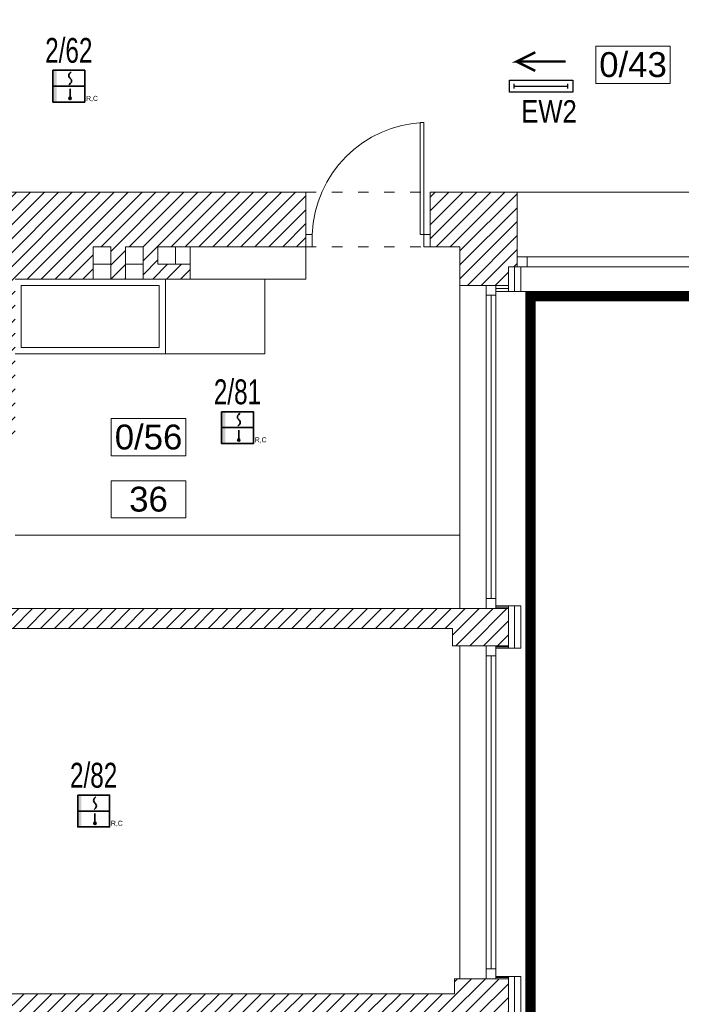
# Model space of a CAD drawing. Header units: millimetres. Extents: x 167773 to 185035, y -114105 to -66770.
# Tile 73 of 114: x 178704 to 179237, y -93259 to -92467. Entities that reach past the tile are written whole.
import ezdxf
from ezdxf.enums import TextEntityAlignment as Align

# ---------------------------------------------------------------- set-up
doc = ezdxf.new("R2010")
doc.units = ezdxf.units.MM
doc.linetypes.add('ACAD_ISO03W100', pattern=[30, 12, -18])
doc.linetypes.add('DASHED', pattern=[0.75, 0.5, -0.25])
doc.layers.get('0').update_dxf_attribs({"lineweight": 9})
doc.layers.add('!zakres', color=7, linetype='ACAD_ISO03W100', lineweight=60, true_color=0x8a14ff)
for name, color, linetype, lineweight in [('a-op_text', 7, 'Continuous', 9), ('b-drzwi', 6, 'Continuous', 9), ('b-izolacja', 8, 'BATTING', 9), ('b-okna', 6, 'Continuous', 9), ('b-przerywana1', 9, 'ACAD_ISO03W100', 9), ('b-widokowa', 7, 'Continuous', 9), ('b-ściany', 2, 'Continuous', 9), ('c-wyposazenie', 5, 'Continuous', 9), ('EL_Linia SSP', 240, 'Continuous', 35), ('h-hatch', 8, 'Continuous', 9)]:
    doc.layers.add(name, color=color, linetype=linetype, lineweight=lineweight)
doc.layers.add('El_Oświetlenie awaryjne', color=1, linetype='Continuous')
doc.styles.add('Arial', font='arial.ttf')
doc.styles.add('ES1', font='ARIALN.TTF')
doc.styles.add('PPAB_100', font='arial.ttf', dxfattribs={"height": 18})
doc.linetypes.add('BATTING', pattern='A,0.0001,-0.1,[134,ltypeshp.shx,S=0.1,R=0,X=-0.1,Y=0],-0.2,[134,ltypeshp.shx,S=0.1,R=180,X=0.1,Y=0],-0.1', length=0.4001)
pattern_1 = [(45, (15000, 0), (-5.61266008, 5.61266008), [])]

# ---------------------------------------------------------------- blocks, each defined once
blk = doc.blocks.new('A$C5690186C')
at = {"layer": 'EL_Linia SSP', "lineweight": 5}
h = blk.add_hatch(color=256, dxfattribs=at)
h.set_gradient(color1=(255, 0, 0), color2=(224, 0, 0), one_color=1, name='INVSPHERICAL')
h.paths.add_polyline_path([(-9.8, 0), (-9.8, 12.8), (-12.8, 12.8), (-12.8, 0)])
h.paths.add_polyline_path([(-9.8, -12.8), (-9.8, 0), (-12.8, 0), (-12.8, -12.8)])
at = {"layer": 'EL_Linia SSP'}
blk.add_hatch(color=256, dxfattribs=at).paths.add_polyline_path([(2.02, -9.84, 1), (0.15, -9.84, 1)])
at = {"layer": 'EL_Linia SSP', "color": 1, "linetype": 'Continuous'}
for p, q in [((-0.1, 8.54), (0.11, 9.39)), ((0.11, 7.68), (-0.1, 8.54)), ((0.11, 9.39), (0.74, 10.35)), ((0.74, 10.35), (1.79, 11.52)), ((0.58, 6.96), (0.11, 7.68)), ((1.41, 2.34), (0.36, 1.16)), ((0.74, 6.72), (0.58, 6.96)), ((1.07, 6.34), (0.74, 6.72)), ((1.07, 6.34), (1.41, 5.97)), ((1.41, 5.97), (1.57, 5.73)), ((2.04, 3.3), (1.41, 2.34)), ((1.57, 5.73), (2.04, 5.01)), ((2.04, 5.01), (2.25, 4.15)), ((2.25, 4.15), (2.04, 3.3))]:
    blk.add_line(p, q, dxfattribs=at)
at = {"layer": 'EL_Linia SSP'}
for p, q in [((-12.8, 0), (12.8, 0)), ((1.08, -2.06), (1.08, -9.84))]:
    blk.add_line(p, q, dxfattribs=at)
blk.add_lwpolyline([(-12.8, 12.8), (12.8, 12.8), (12.8, -12.8), (-12.8, -12.8)], close=True, dxfattribs=at)
blk.add_circle((1.08, -9.84), 0.938, dxfattribs=at)
at = {"layer": 'EL_Linia SSP', "color": 1}
blk.add_text('R,C', height=4, dxfattribs=at).set_placement((13.91, -11.8))
blk = doc.blocks.new('866330')
for p, q in [((-144, 13.3), (-144, -13.3)), ((-144, 0), (144, 0)), ((144, 13.3), (144, -13.3))]:
    blk.add_line(p, q)
blk.add_lwpolyline([(-170, -32), (170, -32), (170, 32), (-170, 32)], close=True)
at = {"style": 'ES1', "flags": 1}
blk.add_attdef('TYP', (-180.5, 290.4), '', height=120, dxfattribs=at)
at = {"style": 'ES1'}
blk.add_attdef('KOD_ES', (-180.5, 130.1), '', height=120, dxfattribs=at)

msp = doc.modelspace()

# ---------------------------------------------------------------- hatches: boundary and pattern name
at = {"layer": 'h-hatch'}
h = msp.add_hatch(dxfattribs=at)
h.set_pattern_fill('ANSI31', color=256, scale=2.5, style=0)
h.set_pattern_definition(pattern_1)
h.paths.add_polyline_path([(178934.67, -92605.89), (178621.67, -92605.89), (178621.67, -92675.89), (178685.67, -92675.89), (178685.67, -92793.89), (178635.67, -92793.89), (178635.67, -92906.89), (178635.67, -92940.89), (178473.67, -92940.89), (178473.67, -92649.89), (178521.67, -92649.89), (178521.67, -92639.89), (178521.67, -92605.89), (178433.67, -92605.89), (178433.67, -92972.89), (178443.67, -92972.89), (178473.67, -92972.89), (178473.67, -92956.89), (179052.67, -92956.89), (179052.67, -92970.89), (179058.67, -92970.89), (179087.67, -92970.89), (179097.67, -92970.89), (179097.67, -92940.89), (179087.67, -92940.89), (178650.67, -92940.89), (178650.67, -92808.89), (178700.67, -92808.89), (178700.67, -92675.89), (178763.67, -92675.89), (178763.67, -92663.89), (178763.67, -92649.89), (178777.67, -92649.89), (178777.67, -92663.89), (178777.67, -92675.89), (178789.67, -92675.89), (178789.67, -92663.89), (178789.67, -92649.89), (178803.67, -92649.89), (178803.67, -92663.89), (178803.67, -92675.89), (178841.67, -92675.89), (178841.67, -92663.89), (178829.67, -92663.89), (178815.67, -92663.89), (178815.67, -92649.89), (178829.67, -92649.89), (178841.67, -92649.89), (178934.67, -92649.89), (178934.67, -92639.89)])
h = msp.add_hatch(dxfattribs=at)
h.set_pattern_fill('ANSI31', color=256, scale=2.5, style=0)
h.set_pattern_definition(pattern_1)
h.paths.add_polyline_path([(179104.67, -92605.89), (179034.67, -92605.89), (179034.67, -92649.89), (179058.67, -92649.89), (179058.67, -92680.89), (179087.67, -92680.89), (179097.67, -92680.89), (179097.67, -92665.89), (179104.67, -92665.89)])
h = msp.add_hatch(dxfattribs=at)
h.set_pattern_fill('ANSI31', color=256, scale=2.5, style=0)
h.set_pattern_definition(pattern_1)
h.paths.add_polyline_path([(179097.67, -93238.89), (179087.67, -93238.89), (179054.17, -93238.89), (179054.17, -93250.89), (178508.67, -93250.89), (178508.67, -93220.89), (178473.67, -93220.89), (178473.67, -93072.89), (178433.67, -93072.89), (178433.67, -93383.89), (178443.67, -93383.89), (178473.67, -93383.89), (178473.67, -93267.89), (179087.67, -93267.89), (179097.67, -93267.89)])
h.paths.add_polyline_path([(178500.67, -93250.89), (178473.67, -93250.89), (178473.67, -93228.89), (178500.67, -93228.89)], flags=16)

# ---------------------------------------------------------------- linework, layer by layer
at = {"layer": '!zakres', "linetype": 'DASHED', "ltscale": 60, "const_width": 8, "flags": 128}
msp.add_lwpolyline([(173461.44, -95696.39), (173461.44, -96122.89), (176925.44, -96122.89), (176925.44, -96135.89), (176933.34, -96135.89), (177842.49, -92664.89), (177043.67, -92664.89), (177043.67, -92678.89), (176845.67, -92678.89), (176845.67, -92312.89), (176962.2, -92312.89), (177065.89, -91184.89), (176998.52, -91184.89), (176866.54, -90353.88), (178159.56, -90119.18), (178172.68, -90191.43), (177992.67, -90224.1), (177992.67, -91112.89), (178170.82, -91112.89), (178170.82, -91184.89), (178027.67, -91184.89), (178027.67, -92300.89), (178926.33, -92300.89), (179123.05, -91184.89), (179078.47, -91184.89), (178946.61, -90354.6), (180246.98, -90118.56), (180260.2, -90191.37), (180076.67, -90224.68), (180076.67, -91111.89), (180258.88, -91111.89), (180258.88, -91184.89), (180085.67, -91184.89), (180085.67, -92314.89), (181098.67, -92314.89), (181098.67, -93814.89), (181288.67, -93814.89), (181288.67, -93889.89), (181113.67, -93889.89), (181113.67, -94778.31), (181290.04, -94811.99), (181276.16, -94884.68), (179972.98, -94635.84), (180113.6, -93814.89), (180166.12, -93814.89), (180023.27, -92689.89), (179115.67, -92689.89), (179115.67, -93812.89), (179291.33, -93812.89), (179291.33, -93886.89), (179100.67, -93886.89), (179100.67, -94775.54), (179292.69, -94812.05), (179278.87, -94884.75), (178061.44, -94653.27), (178061.44, -94643.09), (178059.44, -94642.71), (178059.44, -96122.89), (179277.44, -96122.89), (179277.44, -96164.89), (179411.44, -96164.89), (179411.44, -97068.89), (179277.44, -97068.89), (179277.44, -97108.89), (178099.44, -97108.89), (178099.44, -97210.89), (178144.26, -97210.89), (178280.15, -98045.78), (178207.11, -98057.66), (178139.11, -97639.89), (177334.44, -97639.89), (177334.44, -97850.89), (175761.44, -97850.89), (175761.44, -98202.89), (175682.44, -98202.89), (175682.44, -97194.89), (175737.44, -97194.89), (175737.44, -97108.89), (170991.94, -97108.89), (170991.94, -97149.89), (170858.44, -97149.89), (170858.44, -96661.39), (170985.44, -96661.39), (170985.44, -96196.89), (170958.44, -96196.89), (170958.44, -96122.89), (171260.44, -96122.89), (171260.44, -96010.89), (171512.44, -96010.89), (171512.44, -96122.89), (173097.44, -96122.89), (173097.44, -95696.39), (173462.44, -95696.39)], dxfattribs=at)
at = {"layer": 'a-op_text', "ltscale": 0.5}
for points in [[(179167.94, -92518.39), (179167.94, -92488.39), (179227.94, -92488.39), (179227.94, -92518.39)], [(178778.1, -92818.07), (178778.1, -92788.07), (178838.1, -92788.07), (178838.1, -92818.07)], [(178778.1, -92868.07), (178778.1, -92838.07), (178838.1, -92838.07), (178838.1, -92868.07)]]:
    msp.add_lwpolyline(points, close=True, dxfattribs=at)
at = {"layer": 'b-drzwi'}
for points in [[(179029.67, -92639.89), (179026.67, -92639.89), (179026.67, -92549.89), (179029.67, -92549.89)], [(178934.67, -92639.89), (178934.67, -92649.89), (178939.67, -92649.89), (178939.67, -92639.89)], [(178934.67, -92649.89), (178939.67, -92649.89), (178939.67, -92639.89), (178934.67, -92639.89)], [(179029.67, -92649.89), (179034.67, -92649.89), (179034.67, -92639.89), (179029.67, -92639.89)]]:
    msp.add_lwpolyline(points, close=True, dxfattribs=at)
msp.add_arc((179033.4, -92643.62), 93.8, 92.27808, 177.72192, dxfattribs=at)
at = {"layer": 'b-izolacja', "ltscale": 12}
for p, q in [((179102.67, -92685.89), (179102.67, -92665.89)), ((179102.67, -92972.89), (179102.67, -92938.89)), ((179102.67, -93236.89), (179102.67, -93269.89))]:
    msp.add_line(p, q, dxfattribs=at)
at = {"layer": 'b-izolacja', "ltscale": 6}
msp.add_line((179097.67, -92683.39), (179087.67, -92683.39), dxfattribs=at)
at = {"layer": 'b-izolacja', "ltscale": 2}
for p, q in [((179087.67, -92939.89), (179097.67, -92939.89)), ((179087.67, -92971.89), (179097.67, -92971.89)), ((179087.67, -93237.89), (179097.67, -93237.89))]:
    msp.add_line(p, q, dxfattribs=at)
at = {"layer": 'b-okna'}
for p, q in [((179104.67, -92657.89), (180051.46, -92657.89)), ((179112.67, -92657.89), (179112.67, -92665.89)), ((179107.67, -92665.89), (180044.41, -92665.89)), ((179079.67, -92940.89), (179079.67, -92680.89)), ((179079.67, -92688.89), (179087.67, -92688.89)), ((179083.67, -92932.89), (179083.67, -92688.89)), ((179087.67, -92938.89), (179087.67, -92685.89)), ((179079.67, -92932.89), (179087.67, -92932.89)), ((179079.67, -93238.89), (179079.67, -92970.89)), ((179087.67, -93236.89), (179087.67, -92972.89)), ((179079.67, -92978.89), (179087.67, -92978.89)), ((179083.67, -93230.89), (179083.67, -92978.89)), ((179079.67, -93230.89), (179087.67, -93230.89))]:
    msp.add_line(p, q, dxfattribs=at)
at = {"layer": 'b-przerywana1', "ltscale": 0.7}
for p, q in [((178934.67, -92605.89), (179034.67, -92605.89)), ((178934.67, -92649.89), (179034.67, -92649.89))]:
    msp.add_line(p, q, dxfattribs=at)
at = {"layer": 'b-widokowa'}
for p, q in [((179104.67, -92605.89), (180097.28, -92605.89)), ((178934.67, -92649.89), (178934.67, -92675.89)), ((179097.67, -92680.89), (179097.67, -92665.89)), ((179104.67, -92665.89), (179097.67, -92665.89)), ((178841.67, -92675.89), (178934.67, -92675.89)), ((179058.67, -92680.89), (179058.67, -92940.89)), ((179087.67, -92680.89), (179097.67, -92680.89)), ((179097.67, -92680.89), (179097.67, -92685.89)), ((179111.67, -92685.89), (179107.67, -92685.89)), ((179111.67, -92685.89), (179111.67, -93816.89)), ((179111.67, -92685.89), (180026.79, -92685.89)), ((179087.67, -92940.89), (179097.67, -92940.89)), ((179097.67, -92938.89), (179097.67, -92940.89)), ((179097.67, -92970.89), (179097.67, -92940.89)), ((179058.67, -92970.89), (179058.67, -93238.89)), ((179087.67, -92970.89), (179097.67, -92970.89)), ((179097.67, -92970.89), (179097.67, -92972.89)), ((179087.67, -93238.89), (179097.67, -93238.89)), ((179097.67, -93236.89), (179097.67, -93238.89)), ((179097.67, -93238.89), (179097.67, -93267.89))]:
    msp.add_line(p, q, dxfattribs=at)
at = {"layer": 'b-widokowa', "ltscale": 0.5}
for p, q in [((178829.67, -92663.89), (178829.67, -92649.89)), ((178841.67, -92663.89), (178841.67, -92649.89)), ((178763.67, -92663.89), (178777.67, -92663.89)), ((178789.67, -92663.89), (178803.67, -92663.89)), ((178777.67, -92675.89), (178763.67, -92675.89)), ((178803.67, -92675.89), (178789.67, -92675.89))]:
    msp.add_line(p, q, dxfattribs=at)
at = {"layer": 'b-ściany'}
for p, q in [((178934.67, -92605.89), (178621.67, -92605.89)), ((178934.67, -92605.89), (178934.67, -92649.89)), ((179104.67, -92605.89), (179034.67, -92605.89)), ((179034.67, -92605.89), (179034.67, -92649.89)), ((179104.67, -92605.89), (179104.67, -92665.89)), ((178841.67, -92649.89), (178829.67, -92649.89)), ((178934.67, -92649.89), (178841.67, -92649.89)), ((179058.67, -92649.89), (179034.67, -92649.89)), ((179058.67, -92649.89), (179058.67, -92680.89)), ((178763.67, -92663.89), (178763.67, -92675.89)), ((178777.67, -92663.89), (178777.67, -92675.89)), ((178789.67, -92663.89), (178789.67, -92675.89)), ((178803.67, -92663.89), (178803.67, -92675.89)), ((178829.67, -92663.89), (178841.67, -92663.89)), ((178841.67, -92662.89), (178841.67, -92675.89)), ((179104.67, -92665.89), (179104.67, -92665.89)), ((179104.67, -92665.89), (179107.67, -92665.89)), ((179107.67, -92665.89), (179107.67, -92685.89)), ((178763.67, -92675.89), (178700.67, -92675.89)), ((178789.67, -92675.89), (178777.67, -92675.89)), ((178841.67, -92675.89), (178803.67, -92675.89)), ((179058.67, -92680.89), (179087.67, -92680.89)), ((179087.67, -92685.89), (179087.67, -92680.89)), ((179087.67, -92685.89), (179107.67, -92685.89)), ((179087.67, -92940.89), (178650.67, -92940.89)), ((179087.67, -92940.89), (179087.67, -92938.89)), ((179087.67, -92938.89), (179107.67, -92938.89)), ((179107.67, -92972.89), (179107.67, -92938.89)), ((179052.67, -92956.89), (178473.67, -92956.89)), ((179052.67, -92956.89), (179052.67, -92970.89)), ((179052.67, -92970.89), (179087.67, -92970.89)), ((179087.67, -92970.89), (179087.67, -92972.89)), ((179087.67, -92972.89), (179107.67, -92972.89)), ((179054.17, -93250.89), (179054.17, -93238.89)), ((179054.17, -93238.89), (179087.67, -93238.89)), ((179087.67, -93238.89), (179087.67, -93236.89)), ((179087.67, -93236.89), (179107.67, -93236.89)), ((179107.67, -93269.89), (179107.67, -93236.89)), ((179054.17, -93250.89), (178508.67, -93250.89))]:
    msp.add_line(p, q, dxfattribs=at)
for points in [[(178777.67, -92663.89), (178777.67, -92649.89), (178763.67, -92649.89), (178763.67, -92663.89)], [(178803.67, -92663.89), (178803.67, -92649.89), (178789.67, -92649.89), (178789.67, -92663.89)], [(178829.67, -92649.89), (178815.67, -92649.89), (178815.67, -92663.89), (178829.67, -92663.89)]]:
    msp.add_lwpolyline(points, dxfattribs=at)
at = {"layer": 'c-wyposazenie'}
for p, q in [((178821.67, -92675.89), (178821.67, -92735.89)), ((178901.67, -92675.89), (178901.67, -92735.89)), ((178901.67, -92735.89), (178700.67, -92735.89)), ((179058.67, -92881.89), (178700.67, -92881.89))]:
    msp.add_line(p, q, dxfattribs=at)
msp.add_lwpolyline([(178705.67, -92680.89), (178816.67, -92680.89), (178816.67, -92730.89), (178705.67, -92730.89)], close=True, dxfattribs=at)
at = {"layer": 'El_Oświetlenie awaryjne', "const_width": 2}
msp.add_lwpolyline([(179143.63, -92500.84), (179104.25, -92500.84), (179119.25, -92493.34), (179104.25, -92500.84), (179119.25, -92508.34)], dxfattribs=at)

# ---------------------------------------------------------------- block references
at = {"layer": 'EL_Linia SSP'}
for p in [(178743.94, -92520.64), (178879.67, -92795.39), (178763.92, -93103.89)]:
    msp.add_blockref('A$C5690186C', p, dxfattribs=at)
at = {"layer": 'El_Oświetlenie awaryjne'}
ref = msp.add_blockref('866330', (179123.94, -92520.64), dxfattribs=dict(at, xscale=-0.150000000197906, yscale=0.1500000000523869, zscale=0.1499999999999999, rotation=180))
ref.add_attrib('KOD_ES', 'EW2', (179108.01, -92549.89), dxfattribs={"layer": '0', "height": 18, "style": 'ES1'})

# ---------------------------------------------------------------- texts
at = {"layer": 'a-op_text', "ltscale": 0.5, "char_height": 20, "width": 60, "attachment_point": 5, "style": 'PPAB_100'}
for s, insert in [('0/{\\fArial|b0|i0|c238|p34;43}', (179197.94, -92503.39)), ('0/{\\fArial|b0|i0|c238|p34;56}', (178808.1, -92803.07)), ('{\\fArial|b0|i0|c238|p34;36}', (178808.1, -92853.07))]:
    msp.add_mtext(s, dxfattribs=dict(at, insert=insert))
at = {"layer": 'EL_Linia SSP', "style": 'Arial', "width": 0.7}
for s, p in [('2/62', (178743.94, -92501.83)), ('2/81', (178879.67, -92776.58)), ('2/82', (178763.92, -93085.08))]:
    msp.add_text(s, height=20, dxfattribs=at).set_placement(p, align=Align.CENTER)

doc.saveas('drawing.dxf')
